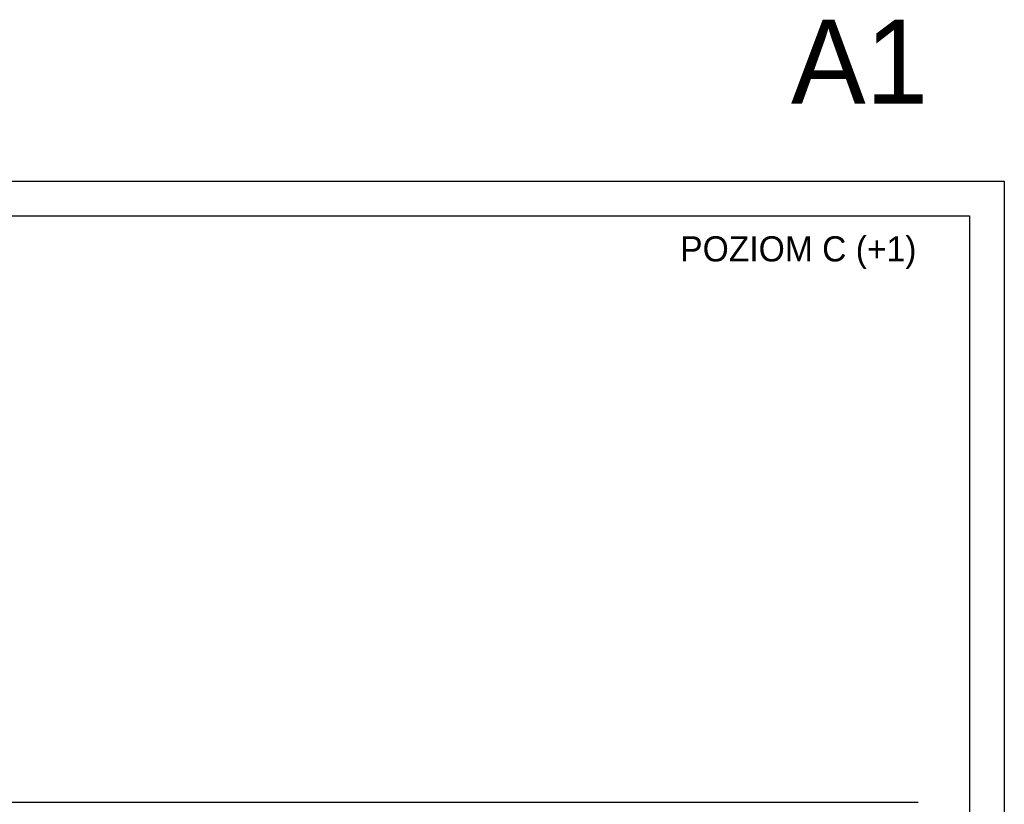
# Model space of a CAD drawing. Header units: millimetres. Extents: x -4295 to 10692, y -6128 to -188.
# Tile 15 of 30: x 235 to 1645, y -2225 to -1102. Entities that reach past the tile are written whole.
import ezdxf

# ---------------------------------------------------------------- set-up
doc = ezdxf.new("R2010")
doc.units = ezdxf.units.MM
doc.linetypes.add('ACAD_ISO07W100', pattern=[3, 0, -3])
doc.layers.add('AIS_tabelka', color=184, linetype='Continuous')
doc.layers.add('opisy', color=7, linetype='Continuous', lineweight=40)

msp = doc.modelspace()

# ---------------------------------------------------------------- linework, layer by layer
at = {"layer": 'AIS_tabelka'}
for p, q in [((-4294.6, -1333.2), (1645.4, -1333.2)), ((1645.4, -1333.2), (1645.4, -5533.2)), ((-3994.6, -1383.2), (1595.4, -1383.2)), ((1595.4, -1383.2), (1595.4, -5483.2))]:
    msp.add_line(p, q, dxfattribs=at)
at = {"layer": 'AIS_tabelka', "color": 6}
msp.add_line((-3968.1, -2222.3), (1521.9, -2222.3), dxfattribs=at)

# ---------------------------------------------------------------- texts
at = {"layer": 'opisy', "linetype": 'ACAD_ISO07W100', "attachment_point": 1}
for s, insert, char_height, width in [('A1', (1339.8, -1102.4), 120, 356.668), ('POZIOM C (+1)', (1181.2, -1412.3), 36, 642.002)]:
    msp.add_mtext(s, dxfattribs=dict(at, insert=insert, char_height=char_height, width=width))

doc.saveas('drawing.dxf')
